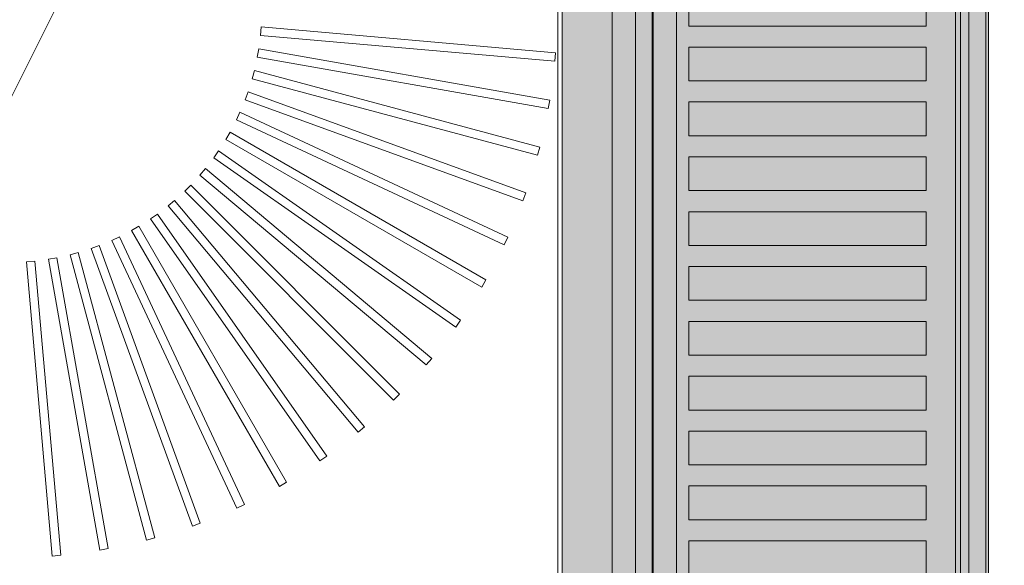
# Model space of a CAD drawing. Header units: millimetres. Extents: x -750 to 72845, y -24282 to 18874.
# Tile 144 of 154: x 70934 to 71168, y 14686 to 14815. Entities that reach past the tile are written whole.
import ezdxf

# ---------------------------------------------------------------- set-up
doc = ezdxf.new("R2010")
doc.units = ezdxf.units.MM
doc.header["$MEASUREMENT"] = 0
doc.layers.add('IRISH HOUSE_HYD AIRPORT_DRAINAGE LAYOUT 1$0$GREY SCALE', color=8, linetype='Continuous')
doc.layers.add('IRISH HOUSE_HYD AIRPORT_DRAINAGE LAYOUT 1$0$GREYSCALE', color=8, linetype='Continuous', lineweight=0)
doc.layers.add('M-MEP-ELPR-EQUIP', color=6, linetype='Continuous', lineweight=20)

# ---------------------------------------------------------------- blocks, each defined once
blk = doc.blocks.new('IRISH HOUSE_HYD AIRPORT_DRAINAGE LAYOUT 1$0$FLOOR PLAN')
at = {"layer": 'IRISH HOUSE_HYD AIRPORT_DRAINAGE LAYOUT 1$0$GREYSCALE', "lineweight": 0, "ltscale": 0.25}
h = blk.add_hatch(color=8, dxfattribs=at)
h.dxf.hatch_style = 1
h.paths.add_polyline_path([(21062.97, 12139.25), (21062.97, 12060.09), (21164.25, 12060.09), (21164.25, 18121.51), (21062.97, 18121.51), (21062.97, 12212.62)])
at = {"layer": 'IRISH HOUSE_HYD AIRPORT_DRAINAGE LAYOUT 1$0$GREYSCALE', "color": 8, "lineweight": 0, "ltscale": 0.25}
for p, q in [((21163.58, 12069.11), (21163.58, 18149.45)), ((21164.25, 12060.09), (21164.25, 18121.51)), ((21061.98, 17995.41), (21061.98, 12069.11)), ((21062.97, 17967.96), (21062.97, 12060.09))]:
    blk.add_line(p, q, dxfattribs=at)
at = {"layer": 'IRISH HOUSE_HYD AIRPORT_DRAINAGE LAYOUT 1$0$GREYSCALE', "color": 8, "lineweight": 0, "ltscale": 125}
blk.add_line((20176.39, 13284.48), (21172.83, 15278.36), dxfattribs=at)
at = {"layer": 'IRISH HOUSE_HYD AIRPORT_DRAINAGE LAYOUT 1$0$GREYSCALE', "color": 8, "lineweight": 0}
for p, q in [((21084.4, 14617.16), (21084.4, 15018.13)), ((21159.58, 15018.13), (21159.58, 14617.16)), ((21074.88, 14968.01), (21074.88, 14266.31)), ((21093.1, 14813.63), (21093.1, 14821.65)), ((21149.4, 14821.65), (21149.4, 14813.63)), ((20991.54, 14813.4), (20991.36, 14811.4)), ((20991.54, 14813.4, 902.48), (20991.36, 14811.4, 902.48)), ((21061.44, 14807.28), (20991.54, 14813.4)), ((21061.44, 14807.28, 902.48), (20991.54, 14813.4, 902.48)), ((21149.4, 14813.63), (21093.1, 14813.63)), ((20991.36, 14811.4), (21061.26, 14805.29)), ((20991.36, 14811.4, 902.48), (21061.26, 14805.29, 902.48)), ((20990.94, 14808.18), (20990.59, 14806.21)), ((20990.94, 14808.18, 902.48), (20990.59, 14806.21, 902.48)), ((21060.04, 14796), (20990.94, 14808.18)), ((21060.04, 14796, 902.48), (20990.94, 14808.18, 902.48)), ((21061.26, 14805.29), (21061.44, 14807.28)), ((21061.26, 14805.29, 902.48), (21061.44, 14807.28, 902.48)), ((21093.1, 14800.6), (21093.1, 14808.62)), ((21093.1, 14808.62), (21149.4, 14808.62)), ((21149.4, 14808.62), (21149.4, 14800.6)), ((20990.59, 14806.21), (21059.69, 14794.03)), ((20990.59, 14806.21, 902.48), (21059.69, 14794.03, 902.48)), ((20989.89, 14803.04), (20989.37, 14801.11)), ((20989.89, 14803.04, 902.48), (20989.37, 14801.11, 902.48)), ((21057.67, 14784.88), (20989.89, 14803.04)), ((21057.67, 14784.88, 902.48), (20989.89, 14803.04, 902.48)), ((20989.37, 14801.11), (21057.15, 14782.95)), ((20989.37, 14801.11, 902.48), (21057.15, 14782.95, 902.48)), ((21149.4, 14800.6), (21093.1, 14800.6)), ((20988.39, 14798.01), (20987.71, 14796.13)), ((20988.39, 14798.01, 902.48), (20987.71, 14796.13, 902.48)), ((21054.33, 14774.01), (20988.39, 14798.01)), ((21054.33, 14774.01, 902.48), (20988.39, 14798.01, 902.48)), ((20987.71, 14796.13), (21053.65, 14772.13)), ((20987.71, 14796.13, 902.48), (21053.65, 14772.13, 902.48)), ((21059.69, 14794.03), (21060.04, 14796)), ((21059.69, 14794.03, 902.48), (21060.04, 14796, 902.48)), ((21093.1, 14787.57), (21093.1, 14795.59)), ((21093.1, 14795.59), (21149.4, 14795.59)), ((21149.4, 14795.59), (21149.4, 14787.57)), ((20986.47, 14793.13), (20985.62, 14791.31)), ((20986.47, 14793.13, 902.48), (20985.62, 14791.31, 902.48)), ((21050.06, 14763.48), (20986.47, 14793.13)), ((21050.06, 14763.48, 902.48), (20986.47, 14793.13, 902.48)), ((20985.62, 14791.31), (21049.21, 14761.66)), ((20985.62, 14791.31, 902.48), (21049.21, 14761.66, 902.48)), ((20984.12, 14788.44), (20983.12, 14786.7)), ((20984.12, 14788.44, 902.48), (20983.12, 14786.7, 902.48)), ((21044.89, 14753.35), (20984.12, 14788.44)), ((21044.89, 14753.35, 902.48), (20984.12, 14788.44, 902.48)), ((20983.12, 14786.7), (21043.89, 14751.62)), ((20983.12, 14786.7, 902.48), (21043.89, 14751.62, 902.48)), ((21149.4, 14787.57), (21093.1, 14787.57)), ((20981.38, 14783.96), (20980.23, 14782.32)), ((20981.38, 14783.96, 902.48), (20980.23, 14782.32, 902.48)), ((21038.86, 14743.72), (20981.38, 14783.96)), ((21038.86, 14743.72, 902.48), (20981.38, 14783.96, 902.48)), ((21057.15, 14782.95), (21057.67, 14784.88)), ((21057.15, 14782.95, 902.48), (21057.67, 14784.88, 902.48)), ((20980.23, 14782.32), (21037.71, 14742.07)), ((20980.23, 14782.32, 902.48), (21037.71, 14742.07, 902.48)), ((21093.1, 14774.54), (21093.1, 14782.56)), ((21093.1, 14782.56), (21149.4, 14782.56)), ((21149.4, 14782.56), (21149.4, 14774.54)), ((20978.25, 14779.75), (20976.96, 14778.21)), ((20978.25, 14779.75, 902.48), (20976.96, 14778.21, 902.48)), ((21032, 14734.64), (20978.25, 14779.75)), ((21032, 14734.64, 902.48), (20978.25, 14779.75, 902.48)), ((20976.96, 14778.21), (21030.72, 14733.11)), ((20976.96, 14778.21, 902.48), (21030.72, 14733.11, 902.48)), ((20974.77, 14775.82), (20973.35, 14774.4)), ((20974.77, 14775.82, 902.48), (20973.35, 14774.4, 902.48)), ((20973.35, 14774.4), (21022.97, 14724.79)), ((20973.35, 14774.4, 902.48), (21022.97, 14724.79, 902.48)), ((21024.39, 14726.2), (20974.77, 14775.82)), ((21024.39, 14726.2, 902.48), (20974.77, 14775.82, 902.48)), ((21149.4, 14774.54), (21093.1, 14774.54)), ((20970.96, 14772.21), (20969.43, 14770.92)), ((20970.96, 14772.21, 902.48), (20969.43, 14770.92, 902.48)), ((21016.07, 14718.46), (20970.96, 14772.21)), ((21016.07, 14718.46, 902.48), (20970.96, 14772.21, 902.48)), ((21053.65, 14772.13), (21054.33, 14774.01)), ((21053.65, 14772.13, 902.48), (21054.33, 14774.01, 902.48)), ((20969.43, 14770.92), (21014.53, 14717.17)), ((20969.43, 14770.92, 902.48), (21014.53, 14717.17, 902.48)), ((21093.1, 14761.51), (21093.1, 14769.53)), ((21093.1, 14769.53), (21149.4, 14769.53)), ((21149.4, 14769.53), (21149.4, 14761.51)), ((20966.85, 14768.95), (20965.21, 14767.8)), ((20966.85, 14768.95, 902.48), (20965.21, 14767.8, 902.48)), ((20965.21, 14767.8), (21005.46, 14710.32)), ((20965.21, 14767.8, 902.48), (21005.46, 14710.32, 902.48)), ((21007.1, 14711.47), (20966.85, 14768.95)), ((21007.1, 14711.47, 902.48), (20966.85, 14768.95, 902.48)), ((20962.47, 14766.06), (20960.74, 14765.05)), ((20962.47, 14766.06, 902.48), (20960.74, 14765.05, 902.48)), ((20960.74, 14765.05), (20995.82, 14704.28)), ((20960.74, 14765.05, 902.48), (20995.82, 14704.28, 902.48)), ((20997.56, 14705.29), (20962.47, 14766.06)), ((20997.56, 14705.29, 902.48), (20962.47, 14766.06, 902.48)), ((20957.86, 14763.55), (20956.04, 14762.71)), ((20957.86, 14763.55, 902.48), (20956.04, 14762.71, 902.48)), ((20956.04, 14762.71), (20985.7, 14699.11)), ((20956.04, 14762.71, 902.48), (20985.7, 14699.11, 902.48)), ((20987.51, 14699.96), (20957.86, 14763.55)), ((20987.51, 14699.96, 902.48), (20957.86, 14763.55, 902.48)), ((21049.21, 14761.66), (21050.06, 14763.48)), ((21049.21, 14761.66, 902.48), (21050.06, 14763.48, 902.48)), ((20953.05, 14761.47), (20951.16, 14760.78)), ((20953.05, 14761.47, 902.48), (20951.16, 14760.78, 902.48)), ((20951.16, 14760.78), (20975.16, 14694.84)), ((20951.16, 14760.78, 902.48), (20975.16, 14694.84, 902.48)), ((20977.04, 14695.53), (20953.05, 14761.47)), ((20977.04, 14695.53, 902.48), (20953.05, 14761.47, 902.48)), ((21149.4, 14761.51), (21093.1, 14761.51)), ((20937.77, 14757.81), (20935.78, 14757.64)), ((20937.77, 14757.81, 902.48), (20935.78, 14757.64, 902.48)), ((20943.89, 14687.91), (20937.77, 14757.81)), ((20943.89, 14687.91, 902.48), (20937.77, 14757.81, 902.48)), ((20942.96, 14758.58), (20940.99, 14758.24)), ((20942.96, 14758.58, 902.48), (20940.99, 14758.24, 902.48)), ((20940.99, 14758.24), (20953.17, 14689.13)), ((20940.99, 14758.24, 902.48), (20953.17, 14689.13, 902.48)), ((20955.15, 14689.48), (20942.96, 14758.58)), ((20955.15, 14689.48, 902.48), (20942.96, 14758.58, 902.48)), ((20948.07, 14759.8), (20946.13, 14759.29)), ((20948.07, 14759.8, 902.48), (20946.13, 14759.29, 902.48)), ((20946.13, 14759.29), (20964.29, 14691.51)), ((20946.13, 14759.29, 902.48), (20964.29, 14691.51, 902.48)), ((20966.23, 14692.03), (20948.07, 14759.8)), ((20966.23, 14692.03, 902.48), (20948.07, 14759.8, 902.48)), ((20935.78, 14757.64), (20941.89, 14687.73)), ((20935.78, 14757.64, 902.48), (20941.89, 14687.73, 902.48)), ((21093.1, 14748.47), (21093.1, 14756.49)), ((21093.1, 14756.49), (21149.4, 14756.49)), ((21149.4, 14756.49), (21149.4, 14748.47)), ((21043.89, 14751.62), (21044.89, 14753.35)), ((21043.89, 14751.62, 902.48), (21044.89, 14753.35, 902.48)), ((21149.4, 14748.47), (21093.1, 14748.47)), ((21037.71, 14742.07), (21038.86, 14743.72)), ((21037.71, 14742.07, 902.48), (21038.86, 14743.72, 902.48)), ((21093.1, 14735.44), (21093.1, 14743.46)), ((21093.1, 14743.46), (21149.4, 14743.46)), ((21149.4, 14743.46), (21149.4, 14735.44)), ((21030.72, 14733.11), (21032, 14734.64)), ((21030.72, 14733.11, 902.48), (21032, 14734.64, 902.48)), ((21149.4, 14735.44), (21093.1, 14735.44)), ((21093.1, 14722.41), (21093.1, 14730.43)), ((21093.1, 14730.43), (21149.4, 14730.43)), ((21149.4, 14730.43), (21149.4, 14722.41)), ((21022.97, 14724.79), (21024.39, 14726.2)), ((21022.97, 14724.79, 902.48), (21024.39, 14726.2, 902.48)), ((21149.4, 14722.41), (21093.1, 14722.41)), ((21014.53, 14717.17), (21016.07, 14718.46)), ((21014.53, 14717.17, 902.48), (21016.07, 14718.46, 902.48)), ((21093.1, 14709.38), (21093.1, 14717.4)), ((21093.1, 14717.4), (21149.4, 14717.4)), ((21149.4, 14717.4), (21149.4, 14709.38)), ((21005.46, 14710.32), (21007.1, 14711.47)), ((21005.46, 14710.32, 902.48), (21007.1, 14711.47, 902.48)), ((21149.4, 14709.38), (21093.1, 14709.38)), ((20995.82, 14704.28), (20997.56, 14705.29)), ((20995.82, 14704.28, 902.48), (20997.56, 14705.29, 902.48)), ((21093.1, 14696.35), (21093.1, 14704.37)), ((21093.1, 14704.37), (21149.4, 14704.37)), ((21149.4, 14704.37), (21149.4, 14696.35)), ((20985.7, 14699.11), (20987.51, 14699.96)), ((20985.7, 14699.11, 902.48), (20987.51, 14699.96, 902.48)), ((20975.16, 14694.84), (20977.04, 14695.53)), ((20975.16, 14694.84, 902.48), (20977.04, 14695.53, 902.48)), ((21149.4, 14696.35), (21093.1, 14696.35)), ((20964.29, 14691.51), (20966.23, 14692.03)), ((20964.29, 14691.51, 902.48), (20966.23, 14692.03, 902.48)), ((21093.1, 14683.32), (21093.1, 14691.34)), ((21093.1, 14691.34), (21149.4, 14691.34)), ((21149.4, 14691.34), (21149.4, 14683.32)), ((20941.89, 14687.73), (20943.89, 14687.91)), ((20941.89, 14687.73, 902.48), (20943.89, 14687.91, 902.48)), ((20953.17, 14689.13), (20955.15, 14689.48)), ((20953.17, 14689.13, 902.48), (20955.15, 14689.48, 902.48))]:
    blk.add_line(p, q, dxfattribs=at)
at = {"layer": 'IRISH HOUSE_HYD AIRPORT_DRAINAGE LAYOUT 1$0$GREYSCALE', "color": 8, "lineweight": 0, "ltscale": 0.25, "invisible_edges": 5}
blk.add_3dface([(21080.39, 15018.13, 902.18), (21074.88, 14968.01, 902.18), (21074.88, 14266.31, 902.18), (21080.39, 14216.19, 902.18)], dxfattribs=at)
at = {"layer": 'IRISH HOUSE_HYD AIRPORT_DRAINAGE LAYOUT 1$0$GREYSCALE', "color": 8, "lineweight": 0}
for points, invisible_edges in [([(21084.64, 15018.13, 920.32), (21084.43, 15018.13, 919.79), (21084.43, 14617.16, 919.79), (21084.64, 14617.16, 920.32)], 2), ([(21084.43, 15018.13, 919.79), (21084.43, 15018.13, 919.23), (21084.43, 14617.16, 919.23), (21084.43, 14617.16, 919.79)], 10), ([(21084.43, 15018.13, 919.23), (21084.65, 15018.13, 918.7), (21084.65, 14617.16, 918.7), (21084.43, 14617.16, 919.23)], 10), ([(21084.64, 15018.13, 920.32), (21088.62, 15018.13, 926.29), (21088.62, 14617.16, 926.29), (21084.64, 14617.16, 920.32)], 2), ([(21084.65, 15018.13, 918.7), (21085.05, 15018.13, 918.3), (21085.05, 14617.16, 918.3), (21084.65, 14617.16, 918.7)], 10), ([(21085.05, 15018.13, 918.3), (21086.28, 15018.13, 917.82), (21086.28, 14617.16, 917.82), (21085.05, 14617.16, 918.3)], 10), ([(21086.28, 15018.13, 917.82), (21087.55, 15018.13, 917.47), (21087.55, 14617.16, 917.47), (21086.28, 14617.16, 917.82)], 10), ([(21087.55, 15018.13, 917.47), (21088.86, 15018.13, 917.27), (21088.86, 14617.16, 917.27), (21087.55, 14617.16, 917.47)], 10), ([(21088.86, 15018.13, 917.27), (21090.18, 15018.13, 917.22), (21090.18, 14617.16, 917.22), (21088.86, 14617.16, 917.27)], 8), ([(21156.39, 15018.13, 917.22), (21157.07, 15018.13, 917.2), (21157.07, 14617.16, 917.2), (21156.39, 14617.16, 917.22)], 2), ([(21157.07, 15018.13, 917.2), (21157.73, 15018.13, 917.29), (21157.73, 14617.16, 917.29), (21157.07, 14617.16, 917.2)], 10), ([(21158.36, 15018.13, 960.16), (21157.6, 15018.13, 960.32), (21157.6, 14617.16, 960.32), (21158.36, 14617.16, 960.16)], 8), ([(21157.73, 15018.13, 917.29), (21158.37, 15018.13, 917.49), (21158.37, 14617.16, 917.49), (21157.73, 14617.16, 917.29)], 10), ([(21159, 15018.13, 959.73), (21158.36, 15018.13, 960.16), (21158.36, 14617.16, 960.16), (21159, 14617.16, 959.73)], 10), ([(21158.37, 15018.13, 917.49), (21158.97, 15018.13, 917.79), (21158.97, 14617.16, 917.79), (21158.37, 14617.16, 917.49)], 10), ([(21158.97, 15018.13, 917.79), (21159.23, 15018.13, 918.1), (21159.23, 14617.16, 918.1), (21158.97, 14617.16, 917.79)], 10), ([(21159.43, 15018.13, 959.08), (21159, 15018.13, 959.73), (21159, 14617.16, 959.73), (21159.43, 14617.16, 959.08)], 10), ([(21159.23, 15018.13, 918.1), (21159.42, 15018.13, 918.45), (21159.42, 14617.16, 918.45), (21159.23, 14617.16, 918.1)], 10), ([(21159.42, 15018.13, 918.45), (21159.54, 15018.13, 918.84), (21159.54, 14617.16, 918.84), (21159.42, 14617.16, 918.45)], 10), ([(21159.58, 15018.13, 958.32), (21159.43, 15018.13, 959.08), (21159.43, 14617.16, 959.08), (21159.58, 14617.16, 958.32)], 2), ([(21159.54, 15018.13, 918.84), (21159.58, 15018.13, 919.24), (21159.58, 14617.16, 919.24), (21159.54, 14617.16, 918.84)], 8), ([(21088.62, 14821.65, 926.29), (21088.62, 14813.63, 926.29), (21093.1, 14813.63, 931.88), (21093.1, 14821.65, 931.88)], 11), ([(21149.4, 14821.65, 960.08), (21149.4, 14813.63, 960.08), (21157.6, 14813.63, 960.32), (21157.6, 14821.65, 960.32)], 10), ([(21093.1, 14813.63, 931.88), (21098.05, 14813.63, 937.08), (21098.05, 14808.62, 937.08), (21093.1, 14808.62, 931.88)], 10), ([(21098.05, 14813.63, 937.08), (21103.43, 14813.63, 941.82), (21103.43, 14808.62, 941.82), (21098.05, 14808.62, 937.08)], 10), ([(21103.43, 14813.63, 941.82), (21109.2, 14813.63, 946.09), (21109.2, 14808.62, 946.09), (21103.43, 14808.62, 941.82)], 10), ([(21109.2, 14813.63, 946.09), (21115.31, 14813.63, 949.84), (21115.31, 14808.62, 949.84), (21109.2, 14808.62, 946.09)], 10), ([(21115.31, 14813.63, 949.84), (21121.72, 14813.63, 953.05), (21121.72, 14808.62, 953.05), (21115.31, 14808.62, 949.84)], 10), ([(21121.72, 14813.63, 953.05), (21128.39, 14813.63, 955.7), (21128.39, 14808.62, 955.7), (21121.72, 14808.62, 953.05)], 10), ([(21128.39, 14813.63, 955.7), (21135.25, 14813.63, 957.76), (21135.25, 14808.62, 957.76), (21128.39, 14808.62, 955.7)], 10), ([(21135.25, 14813.63, 957.76), (21142.28, 14813.63, 959.23), (21142.28, 14808.62, 959.23), (21135.25, 14808.62, 957.76)], 10), ([(21142.28, 14813.63, 959.23), (21149.4, 14813.63, 960.08), (21149.4, 14808.62, 960.08), (21142.28, 14808.62, 959.23)], 10), ([(21157.6, 14813.63, 960.32), (21157.6, 14808.62, 960.32), (21149.4, 14808.62, 960.08), (21149.4, 14813.63, 960.08)], 14), ([(21088.62, 14808.62, 926.29), (21088.62, 14800.6, 926.29), (21093.1, 14800.6, 931.88), (21093.1, 14808.62, 931.88)], 11), ([(21149.4, 14808.62, 960.08), (21149.4, 14800.6, 960.08), (21157.6, 14800.6, 960.32), (21157.6, 14808.62, 960.32)], 10), ([(21093.1, 14800.6, 931.88), (21098.05, 14800.6, 937.08), (21098.05, 14795.59, 937.08), (21093.1, 14795.59, 931.88)], 10), ([(21098.05, 14800.6, 937.08), (21103.43, 14800.6, 941.82), (21103.43, 14795.59, 941.82), (21098.05, 14795.59, 937.08)], 10), ([(21103.43, 14800.6, 941.82), (21109.2, 14800.6, 946.09), (21109.2, 14795.59, 946.09), (21103.43, 14795.59, 941.82)], 10), ([(21109.2, 14800.6, 946.09), (21115.31, 14800.6, 949.84), (21115.31, 14795.59, 949.84), (21109.2, 14795.59, 946.09)], 10), ([(21115.31, 14800.6, 949.84), (21121.72, 14800.6, 953.05), (21121.72, 14795.59, 953.05), (21115.31, 14795.59, 949.84)], 10), ([(21121.72, 14800.6, 953.05), (21128.39, 14800.6, 955.7), (21128.39, 14795.59, 955.7), (21121.72, 14795.59, 953.05)], 10), ([(21128.39, 14800.6, 955.7), (21135.25, 14800.6, 957.76), (21135.25, 14795.59, 957.76), (21128.39, 14795.59, 955.7)], 10), ([(21135.25, 14800.6, 957.76), (21142.28, 14800.6, 959.23), (21142.28, 14795.59, 959.23), (21135.25, 14795.59, 957.76)], 10), ([(21142.28, 14800.6, 959.23), (21149.4, 14800.6, 960.08), (21149.4, 14795.59, 960.08), (21142.28, 14795.59, 959.23)], 10), ([(21157.6, 14800.6, 960.32), (21157.6, 14795.59, 960.32), (21149.4, 14795.59, 960.08), (21149.4, 14800.6, 960.08)], 14), ([(21088.62, 14787.57, 926.29), (21088.62, 14795.59, 926.29), (21093.1, 14795.59, 931.88), (21093.1, 14787.57, 931.88)], 11), ([(21149.4, 14787.57, 960.08), (21149.4, 14795.59, 960.08), (21157.6, 14795.59, 960.32), (21157.6, 14787.57, 960.32)], 10), ([(21093.1, 14787.57, 931.88), (21098.05, 14787.57, 937.08), (21098.05, 14782.56, 937.08), (21093.1, 14782.56, 931.88)], 10), ([(21098.05, 14787.57, 937.08), (21103.43, 14787.57, 941.82), (21103.43, 14782.56, 941.82), (21098.05, 14782.56, 937.08)], 10), ([(21103.43, 14787.57, 941.82), (21109.2, 14787.57, 946.09), (21109.2, 14782.56, 946.09), (21103.43, 14782.56, 941.82)], 10), ([(21109.2, 14787.57, 946.09), (21115.31, 14787.57, 949.84), (21115.31, 14782.56, 949.84), (21109.2, 14782.56, 946.09)], 10), ([(21115.31, 14787.57, 949.84), (21121.72, 14787.57, 953.05), (21121.72, 14782.56, 953.05), (21115.31, 14782.56, 949.84)], 10), ([(21121.72, 14787.57, 953.05), (21128.39, 14787.57, 955.7), (21128.39, 14782.56, 955.7), (21121.72, 14782.56, 953.05)], 10), ([(21128.39, 14787.57, 955.7), (21135.25, 14787.57, 957.76), (21135.25, 14782.56, 957.76), (21128.39, 14782.56, 955.7)], 10), ([(21135.25, 14787.57, 957.76), (21142.28, 14787.57, 959.23), (21142.28, 14782.56, 959.23), (21135.25, 14782.56, 957.76)], 10), ([(21142.28, 14787.57, 959.23), (21149.4, 14787.57, 960.08), (21149.4, 14782.56, 960.08), (21142.28, 14782.56, 959.23)], 10), ([(21157.6, 14787.57, 960.32), (21157.6, 14782.56, 960.32), (21149.4, 14782.56, 960.08), (21149.4, 14787.57, 960.08)], 14), ([(21088.62, 14782.56, 926.29), (21088.62, 14774.54, 926.29), (21093.1, 14774.54, 931.88), (21093.1, 14782.56, 931.88)], 11), ([(21149.4, 14782.56, 960.08), (21149.4, 14774.54, 960.08), (21157.6, 14774.54, 960.32), (21157.6, 14782.56, 960.32)], 10), ([(21093.1, 14774.54, 931.88), (21098.05, 14774.54, 937.08), (21098.05, 14769.53, 937.08), (21093.1, 14769.53, 931.88)], 10), ([(21098.05, 14774.54, 937.08), (21103.43, 14774.54, 941.82), (21103.43, 14769.53, 941.82), (21098.05, 14769.53, 937.08)], 10), ([(21103.43, 14774.54, 941.82), (21109.2, 14774.54, 946.09), (21109.2, 14769.53, 946.09), (21103.43, 14769.53, 941.82)], 10), ([(21109.2, 14774.54, 946.09), (21115.31, 14774.54, 949.84), (21115.31, 14769.53, 949.84), (21109.2, 14769.53, 946.09)], 10), ([(21115.31, 14774.54, 949.84), (21121.72, 14774.54, 953.05), (21121.72, 14769.53, 953.05), (21115.31, 14769.53, 949.84)], 10), ([(21121.72, 14774.54, 953.05), (21128.39, 14774.54, 955.7), (21128.39, 14769.53, 955.7), (21121.72, 14769.53, 953.05)], 10), ([(21128.39, 14774.54, 955.7), (21135.25, 14774.54, 957.76), (21135.25, 14769.53, 957.76), (21128.39, 14769.53, 955.7)], 10), ([(21135.25, 14774.54, 957.76), (21142.28, 14774.54, 959.23), (21142.28, 14769.53, 959.23), (21135.25, 14769.53, 957.76)], 10), ([(21142.28, 14774.54, 959.23), (21149.4, 14774.54, 960.08), (21149.4, 14769.53, 960.08), (21142.28, 14769.53, 959.23)], 10), ([(21157.6, 14774.54, 960.32), (21157.6, 14769.53, 960.32), (21149.4, 14769.53, 960.08), (21149.4, 14774.54, 960.08)], 14), ([(21088.62, 14769.53, 926.29), (21088.62, 14761.51, 926.29), (21093.1, 14761.51, 931.88), (21093.1, 14769.53, 931.88)], 11), ([(21149.4, 14769.53, 960.08), (21149.4, 14761.51, 960.08), (21157.6, 14761.51, 960.32), (21157.6, 14769.53, 960.32)], 10), ([(21093.1, 14761.51, 931.88), (21098.05, 14761.51, 937.08), (21098.05, 14756.49, 937.08), (21093.1, 14756.49, 931.88)], 10), ([(21098.05, 14761.51, 937.08), (21103.43, 14761.51, 941.82), (21103.43, 14756.49, 941.82), (21098.05, 14756.49, 937.08)], 10), ([(21103.43, 14761.51, 941.82), (21109.2, 14761.51, 946.09), (21109.2, 14756.49, 946.09), (21103.43, 14756.49, 941.82)], 10), ([(21109.2, 14761.51, 946.09), (21115.31, 14761.51, 949.84), (21115.31, 14756.49, 949.84), (21109.2, 14756.49, 946.09)], 10), ([(21115.31, 14761.51, 949.84), (21121.72, 14761.51, 953.05), (21121.72, 14756.49, 953.05), (21115.31, 14756.49, 949.84)], 10), ([(21121.72, 14761.51, 953.05), (21128.39, 14761.51, 955.7), (21128.39, 14756.49, 955.7), (21121.72, 14756.49, 953.05)], 10), ([(21128.39, 14761.51, 955.7), (21135.25, 14761.51, 957.76), (21135.25, 14756.49, 957.76), (21128.39, 14756.49, 955.7)], 10), ([(21135.25, 14761.51, 957.76), (21142.28, 14761.51, 959.23), (21142.28, 14756.49, 959.23), (21135.25, 14756.49, 957.76)], 10), ([(21142.28, 14761.51, 959.23), (21149.4, 14761.51, 960.08), (21149.4, 14756.49, 960.08), (21142.28, 14756.49, 959.23)], 10), ([(21157.6, 14761.51, 960.32), (21157.6, 14756.49, 960.32), (21149.4, 14756.49, 960.08), (21149.4, 14761.51, 960.08)], 14), ([(21088.62, 14756.49, 926.29), (21088.62, 14748.47, 926.29), (21093.1, 14748.47, 931.88), (21093.1, 14756.49, 931.88)], 11), ([(21149.4, 14756.49, 960.08), (21149.4, 14748.47, 960.08), (21157.6, 14748.47, 960.32), (21157.6, 14756.49, 960.32)], 10), ([(21093.1, 14748.47, 931.88), (21098.05, 14748.47, 937.08), (21098.05, 14743.46, 937.08), (21093.1, 14743.46, 931.88)], 10), ([(21098.05, 14748.47, 937.08), (21103.43, 14748.47, 941.82), (21103.43, 14743.46, 941.82), (21098.05, 14743.46, 937.08)], 10), ([(21103.43, 14748.47, 941.82), (21109.2, 14748.47, 946.09), (21109.2, 14743.46, 946.09), (21103.43, 14743.46, 941.82)], 10), ([(21109.2, 14748.47, 946.09), (21115.31, 14748.47, 949.84), (21115.31, 14743.46, 949.84), (21109.2, 14743.46, 946.09)], 10), ([(21115.31, 14748.47, 949.84), (21121.72, 14748.47, 953.05), (21121.72, 14743.46, 953.05), (21115.31, 14743.46, 949.84)], 10), ([(21121.72, 14748.47, 953.05), (21128.39, 14748.47, 955.7), (21128.39, 14743.46, 955.7), (21121.72, 14743.46, 953.05)], 10), ([(21128.39, 14748.47, 955.7), (21135.25, 14748.47, 957.76), (21135.25, 14743.46, 957.76), (21128.39, 14743.46, 955.7)], 10), ([(21135.25, 14748.47, 957.76), (21142.28, 14748.47, 959.23), (21142.28, 14743.46, 959.23), (21135.25, 14743.46, 957.76)], 10), ([(21142.28, 14748.47, 959.23), (21149.4, 14748.47, 960.08), (21149.4, 14743.46, 960.08), (21142.28, 14743.46, 959.23)], 10), ([(21157.6, 14748.47, 960.32), (21157.6, 14743.46, 960.32), (21149.4, 14743.46, 960.08), (21149.4, 14748.47, 960.08)], 14), ([(21088.62, 14743.46, 926.29), (21088.62, 14735.44, 926.29), (21093.1, 14735.44, 931.88), (21093.1, 14743.46, 931.88)], 11), ([(21149.4, 14743.46, 960.08), (21149.4, 14735.44, 960.08), (21157.6, 14735.44, 960.32), (21157.6, 14743.46, 960.32)], 10), ([(21093.1, 14735.44, 931.88), (21098.05, 14735.44, 937.08), (21098.05, 14730.43, 937.08), (21093.1, 14730.43, 931.88)], 10), ([(21098.05, 14735.44, 937.08), (21103.43, 14735.44, 941.82), (21103.43, 14730.43, 941.82), (21098.05, 14730.43, 937.08)], 10), ([(21103.43, 14735.44, 941.82), (21109.2, 14735.44, 946.09), (21109.2, 14730.43, 946.09), (21103.43, 14730.43, 941.82)], 10), ([(21109.2, 14735.44, 946.09), (21115.31, 14735.44, 949.84), (21115.31, 14730.43, 949.84), (21109.2, 14730.43, 946.09)], 10), ([(21115.31, 14735.44, 949.84), (21121.72, 14735.44, 953.05), (21121.72, 14730.43, 953.05), (21115.31, 14730.43, 949.84)], 10), ([(21121.72, 14735.44, 953.05), (21128.39, 14735.44, 955.7), (21128.39, 14730.43, 955.7), (21121.72, 14730.43, 953.05)], 10), ([(21128.39, 14735.44, 955.7), (21135.25, 14735.44, 957.76), (21135.25, 14730.43, 957.76), (21128.39, 14730.43, 955.7)], 10), ([(21135.25, 14735.44, 957.76), (21142.28, 14735.44, 959.23), (21142.28, 14730.43, 959.23), (21135.25, 14730.43, 957.76)], 10), ([(21142.28, 14735.44, 959.23), (21149.4, 14735.44, 960.08), (21149.4, 14730.43, 960.08), (21142.28, 14730.43, 959.23)], 10), ([(21157.6, 14735.44, 960.32), (21157.6, 14730.43, 960.32), (21149.4, 14730.43, 960.08), (21149.4, 14735.44, 960.08)], 14), ([(21088.62, 14730.43, 926.29), (21088.62, 14722.41, 926.29), (21093.1, 14722.41, 931.88), (21093.1, 14730.43, 931.88)], 11), ([(21149.4, 14730.43, 960.08), (21149.4, 14722.41, 960.08), (21157.6, 14722.41, 960.32), (21157.6, 14730.43, 960.32)], 10), ([(21093.1, 14722.41, 931.88), (21098.05, 14722.41, 937.08), (21098.05, 14717.4, 937.08), (21093.1, 14717.4, 931.88)], 10), ([(21098.05, 14722.41, 937.08), (21103.43, 14722.41, 941.82), (21103.43, 14717.4, 941.82), (21098.05, 14717.4, 937.08)], 10), ([(21103.43, 14722.41, 941.82), (21109.2, 14722.41, 946.09), (21109.2, 14717.4, 946.09), (21103.43, 14717.4, 941.82)], 10), ([(21109.2, 14722.41, 946.09), (21115.31, 14722.41, 949.84), (21115.31, 14717.4, 949.84), (21109.2, 14717.4, 946.09)], 10), ([(21115.31, 14722.41, 949.84), (21121.72, 14722.41, 953.05), (21121.72, 14717.4, 953.05), (21115.31, 14717.4, 949.84)], 10), ([(21121.72, 14722.41, 953.05), (21128.39, 14722.41, 955.7), (21128.39, 14717.4, 955.7), (21121.72, 14717.4, 953.05)], 10), ([(21128.39, 14722.41, 955.7), (21135.25, 14722.41, 957.76), (21135.25, 14717.4, 957.76), (21128.39, 14717.4, 955.7)], 10), ([(21135.25, 14722.41, 957.76), (21142.28, 14722.41, 959.23), (21142.28, 14717.4, 959.23), (21135.25, 14717.4, 957.76)], 10), ([(21142.28, 14722.41, 959.23), (21149.4, 14722.41, 960.08), (21149.4, 14717.4, 960.08), (21142.28, 14717.4, 959.23)], 10), ([(21157.6, 14722.41, 960.32), (21157.6, 14717.4, 960.32), (21149.4, 14717.4, 960.08), (21149.4, 14722.41, 960.08)], 14), ([(21088.62, 14717.4, 926.29), (21088.62, 14709.38, 926.29), (21093.1, 14709.38, 931.88), (21093.1, 14717.4, 931.88)], 11), ([(21149.4, 14717.4, 960.08), (21149.4, 14709.38, 960.08), (21157.6, 14709.38, 960.32), (21157.6, 14717.4, 960.32)], 10), ([(21093.1, 14709.38, 931.88), (21098.05, 14709.38, 937.08), (21098.05, 14704.37, 937.08), (21093.1, 14704.37, 931.88)], 10), ([(21098.05, 14709.38, 937.08), (21103.43, 14709.38, 941.82), (21103.43, 14704.37, 941.82), (21098.05, 14704.37, 937.08)], 10), ([(21103.43, 14709.38, 941.82), (21109.2, 14709.38, 946.09), (21109.2, 14704.37, 946.09), (21103.43, 14704.37, 941.82)], 10), ([(21109.2, 14709.38, 946.09), (21115.31, 14709.38, 949.84), (21115.31, 14704.37, 949.84), (21109.2, 14704.37, 946.09)], 10), ([(21115.31, 14709.38, 949.84), (21121.72, 14709.38, 953.05), (21121.72, 14704.37, 953.05), (21115.31, 14704.37, 949.84)], 10), ([(21121.72, 14709.38, 953.05), (21128.39, 14709.38, 955.7), (21128.39, 14704.37, 955.7), (21121.72, 14704.37, 953.05)], 10), ([(21128.39, 14709.38, 955.7), (21135.25, 14709.38, 957.76), (21135.25, 14704.37, 957.76), (21128.39, 14704.37, 955.7)], 10), ([(21135.25, 14709.38, 957.76), (21142.28, 14709.38, 959.23), (21142.28, 14704.37, 959.23), (21135.25, 14704.37, 957.76)], 10), ([(21142.28, 14709.38, 959.23), (21149.4, 14709.38, 960.08), (21149.4, 14704.37, 960.08), (21142.28, 14704.37, 959.23)], 10), ([(21157.6, 14709.38, 960.32), (21157.6, 14704.37, 960.32), (21149.4, 14704.37, 960.08), (21149.4, 14709.38, 960.08)], 14), ([(21088.62, 14704.37, 926.29), (21088.62, 14696.35, 926.29), (21093.1, 14696.35, 931.88), (21093.1, 14704.37, 931.88)], 11), ([(21149.4, 14704.37, 960.08), (21149.4, 14696.35, 960.08), (21157.6, 14696.35, 960.32), (21157.6, 14704.37, 960.32)], 10), ([(21093.1, 14696.35, 931.88), (21098.05, 14696.35, 937.08), (21098.05, 14691.34, 937.08), (21093.1, 14691.34, 931.88)], 10), ([(21098.05, 14696.35, 937.08), (21103.43, 14696.35, 941.82), (21103.43, 14691.34, 941.82), (21098.05, 14691.34, 937.08)], 10), ([(21103.43, 14696.35, 941.82), (21109.2, 14696.35, 946.09), (21109.2, 14691.34, 946.09), (21103.43, 14691.34, 941.82)], 10), ([(21109.2, 14696.35, 946.09), (21115.31, 14696.35, 949.84), (21115.31, 14691.34, 949.84), (21109.2, 14691.34, 946.09)], 10), ([(21115.31, 14696.35, 949.84), (21121.72, 14696.35, 953.05), (21121.72, 14691.34, 953.05), (21115.31, 14691.34, 949.84)], 10), ([(21121.72, 14696.35, 953.05), (21128.39, 14696.35, 955.7), (21128.39, 14691.34, 955.7), (21121.72, 14691.34, 953.05)], 10), ([(21128.39, 14696.35, 955.7), (21135.25, 14696.35, 957.76), (21135.25, 14691.34, 957.76), (21128.39, 14691.34, 955.7)], 10), ([(21135.25, 14696.35, 957.76), (21142.28, 14696.35, 959.23), (21142.28, 14691.34, 959.23), (21135.25, 14691.34, 957.76)], 10), ([(21142.28, 14696.35, 959.23), (21149.4, 14696.35, 960.08), (21149.4, 14691.34, 960.08), (21142.28, 14691.34, 959.23)], 10), ([(21157.6, 14696.35, 960.32), (21157.6, 14691.34, 960.32), (21149.4, 14691.34, 960.08), (21149.4, 14696.35, 960.08)], 14), ([(21088.62, 14691.34, 926.29), (21088.62, 14683.32, 926.29), (21093.1, 14683.32, 931.88), (21093.1, 14691.34, 931.88)], 11), ([(21149.4, 14691.34, 960.08), (21149.4, 14683.32, 960.08), (21157.6, 14683.32, 960.32), (21157.6, 14691.34, 960.32)], 10)]:
    blk.add_3dface(points, dxfattribs=dict(at, invisible_edges=invisible_edges))
for points in [[(21090.18, 15018.13, 917.22), (21156.39, 15018.13, 917.22), (21156.39, 14617.16, 917.22), (21090.18, 14617.16, 917.22)], [(21159.58, 15018.13, 919.24), (21159.58, 15018.13, 958.32), (21159.58, 14617.16, 958.32), (21159.58, 14617.16, 919.24)], [(21074.88, 14968.01, 902.18), (21074.88, 14266.31, 902.18), (20504.5, 14266.31, 902.18), (20504.5, 14968.01, 902.18)]]:
    blk.add_3dface(points, dxfattribs=at)
blk = doc.blocks.new('IRISH HOUSE_HYD AIRPORT_DRAINAGE LAYOUT 1')
at = {"layer": 'IRISH HOUSE_HYD AIRPORT_DRAINAGE LAYOUT 1$0$GREY SCALE'}
blk.add_blockref('IRISH HOUSE_HYD AIRPORT_DRAINAGE LAYOUT 1$0$FLOOR PLAN', (0, 0), dxfattribs=at)

msp = doc.modelspace()

# ---------------------------------------------------------------- block references
at = {"layer": 'M-MEP-ELPR-EQUIP'}
msp.add_blockref('IRISH HOUSE_HYD AIRPORT_DRAINAGE LAYOUT 1', (50000, 0), dxfattribs=at)

doc.saveas('drawing.dxf')
